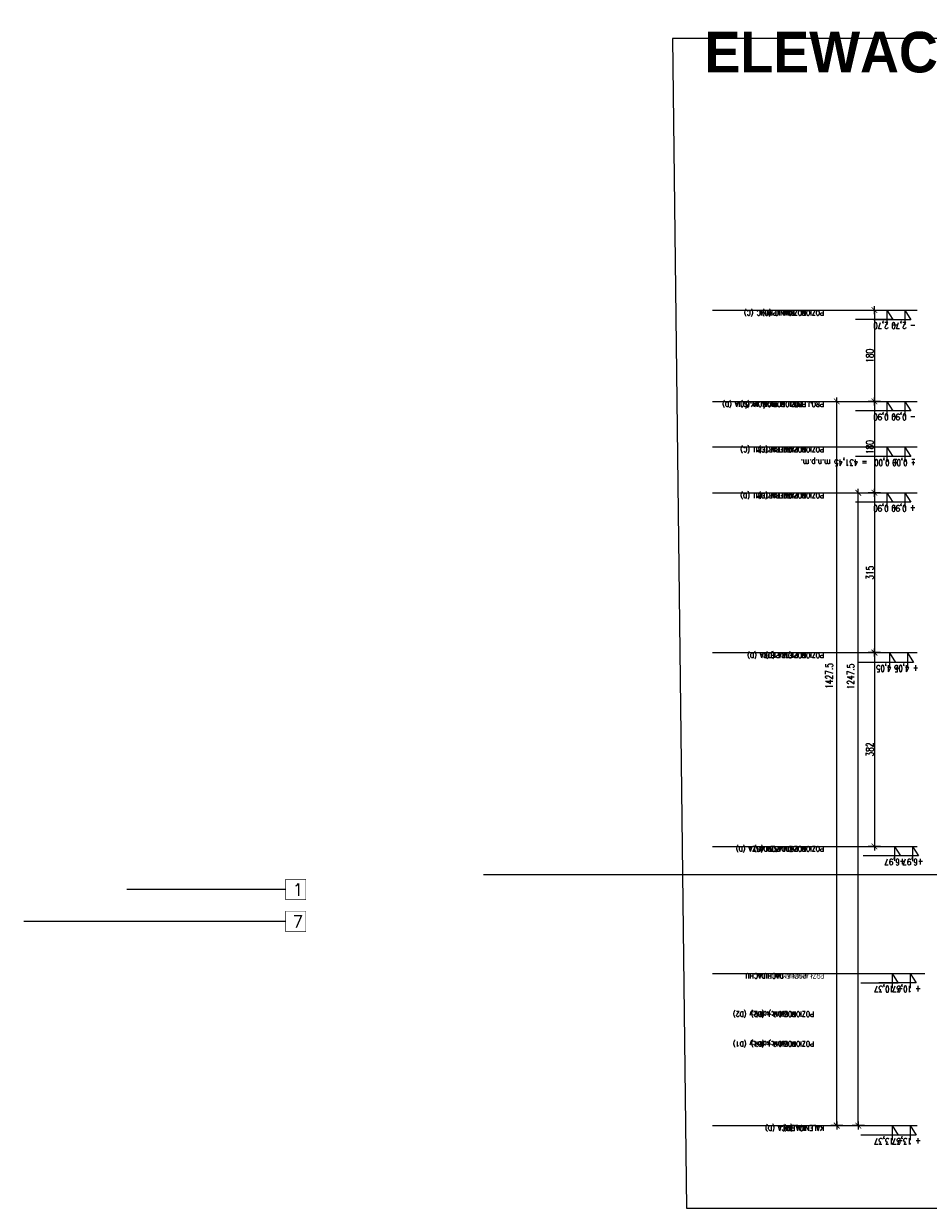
# Model space of a CAD drawing. Header units: millimetres. Extents: x 23192 to 177760, y -399809 to -79279.
# Tile 186 of 256: x 56117 to 57900, y -205278 to -202943. Entities that reach past the tile are written whole.
import ezdxf

# ---------------------------------------------------------------- set-up
doc = ezdxf.new("R2010")
doc.units = ezdxf.units.MM
doc.layers.get('0').update_dxf_attribs({"lineweight": 0})
for name, color, linetype, lineweight in [('!! 0_ Opis', 8, 'Continuous', 13), ('!! 1  WYDZIELENIE PPOŻ', 252, 'Continuous', 0), ('0-rzedne-blok', 62, 'Continuous', 13)]:
    doc.layers.add(name, color=color, linetype=linetype, lineweight=lineweight)
for name, color, linetype, lineweight, plot in [('!! 0_bloki rzędnych', 7, 'Continuous', 0, False), ('!! 0_ramki', 66, 'Continuous', 9, False), ('ND', 240, 'Continuous', 0, False)]:
    doc.layers.add(name, color=color, linetype=linetype, lineweight=lineweight, plot=plot)
doc.layers.add('!!_1  OPISY ELEWACJE', color=250, linetype='Continuous')
doc.styles.add('DEUTSCH', font='SIMPLEX8')
doc.styles.add('SIMPLEX', font='simplex.shx', dxfattribs={"width": 0.77})
doc.styles.add('STYLE10', font='arialbd.ttf')
doc.styles.add('TXT', font='simplex.shx')
doc.dimstyles.new('OL PB 100', dxfattribs={"dimscale": 4, "dimtxt": 3.5, "dimasz": 0.2, "dimexe": 10, "dimexo": 10, "dimgap": 0.5, "dimtad": 1, "dimdec": 1, "dimrnd": 0.5, "dimzin": 9, "dimdsep": 46, "dimtxsty": 'SIMPLEX', "dimblk": 'thick_MSz', "dimcen": 0.05, "dimdle": 8, "dimse1": 1, "dimse2": 1, "dimclrd": 256, "dimclre": 256, "dimclrt": 3, "dimadec": 1, "dimazin": 2, "dimtfac": 1, "dimtdec": 1, "dimtix": 1, "dimtofl": 0, "dimtmove": 2, "dimatfit": 3, "dimldrblk": 'thick_MSz', "dimfxl": 10, "dimfxlon": 1, "dimtolj": 1, "dimlwd": -1, "dimlwe": -1, "dimarcsym": 0})

# ---------------------------------------------------------------- blocks, each defined once
blk = doc.blocks.new('D_kota')
for p, q in [((8.7, 0), (8.7, 23)), ((-0.8, 15), (8.7, 15)), ((8.7, 0), (-0.8, 15))]:
    blk.add_line(p, q)
blk.add_lwpolyline([(-0.8, 15), (57.9, 15)])
at = {"style": 'DEUTSCH', "width": 0.8}
blk.add_attdef('POZ.ARCH', (7.3, 19.7), '', height=10, dxfattribs=at)
blk = doc.blocks.new('thick_MSz')
for p, q in [((-10, 0), (10, 0)), ((0, 15), (0, -15))]:
    blk.add_line(p, q)
at = {"const_width": 2, "elevation": 2}
blk.add_lwpolyline([(-7.1, -7.1), (7.1, 7.1)], dxfattribs=at)
blk = doc.blocks.new('*D3814')
at = {"layer": 'DEFPOINTS', "color": 0, "ltscale": 100, "transparency": 16777216}
for p in [(-7256.9, 8688.1), (-7256.9, 8610.3), (-6009.6, 8600.1)]:
    blk.add_point(p, dxfattribs=at)
at = {"layer": 'ND', "ltscale": 100, "transparency": 16777216}
blk.add_line((-6010.4, 8610.3), (-7256.1, 8610.3), dxfattribs=at)
at = {"layer": 'ND', "ltscale": 100, "transparency": 16777216, "xscale": 0.8, "yscale": 0.8, "zscale": 0.8}
for p, rotation in [((-7256.9, 8610.3), 180.0000000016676), ((-6009.6, 8610.3), 1.667526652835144e-09)]:
    blk.add_blockref('thick_MSz', p, dxfattribs=dict(at, rotation=rotation))
at = {"layer": 'ND', "color": 3, "ltscale": 100, "transparency": 16777216, "insert": (-6894.8, 8595.3), "char_height": 14, "attachment_point": 5, "rotation": 180, "style": 'SIMPLEX'}
blk.add_mtext('\\A1;1247.5', dxfattribs=at)
blk = doc.blocks.new('*D3815')
at = {"layer": 'DEFPOINTS', "color": 0, "ltscale": 100, "transparency": 16777216}
for p in [(-7436.9, 8703.8), (-7256.9, 8703.8), (-7256.9, 8642)]:
    blk.add_point(p, dxfattribs=at)
at = {"layer": 'ND', "ltscale": 100, "transparency": 16777216}
blk.add_line((-7436.1, 8642), (-7257.7, 8642), dxfattribs=at)
at = {"layer": 'ND', "ltscale": 100, "transparency": 16777216, "xscale": 0.8, "yscale": 0.8, "zscale": 0.8}
for p, rotation in [((-7436.9, 8642), 180.0000000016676), ((-7256.9, 8642), 1.667526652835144e-09)]:
    blk.add_blockref('thick_MSz', p, dxfattribs=dict(at, rotation=rotation))
at = {"layer": 'ND', "color": 3, "ltscale": 100, "transparency": 16777216, "insert": (-7346.9, 8633), "char_height": 14, "attachment_point": 5, "rotation": 180, "style": 'SIMPLEX'}
blk.add_mtext('\\A1;180', dxfattribs=at)
blk = doc.blocks.new('*D3816')
at = {"layer": 'DEFPOINTS', "color": 0, "ltscale": 100, "transparency": 16777216}
for p in [(-7256.9, 8703.8), (-6941.9, 8703.8), (-6941.9, 8642)]:
    blk.add_point(p, dxfattribs=at)
at = {"layer": 'ND', "ltscale": 100, "transparency": 16777216}
blk.add_line((-7256.1, 8642), (-6942.7, 8642), dxfattribs=at)
at = {"layer": 'ND', "ltscale": 100, "transparency": 16777216, "xscale": 0.8, "yscale": 0.8, "zscale": 0.8, "rotation": 180}
blk.add_blockref('thick_MSz', (-7256.9, 8642), dxfattribs=at)
at = {"layer": 'ND', "ltscale": 100, "transparency": 16777216, "xscale": 0.8, "yscale": 0.8, "zscale": 0.8}
blk.add_blockref('thick_MSz', (-6941.9, 8642), dxfattribs=at)
at = {"layer": 'ND', "color": 3, "ltscale": 100, "transparency": 16777216, "insert": (-7099.4, 8633), "char_height": 14, "attachment_point": 5, "rotation": 180, "style": 'SIMPLEX'}
blk.add_mtext('\\A1;315', dxfattribs=at)
blk = doc.blocks.new('*D3817')
at = {"layer": 'DEFPOINTS', "color": 0, "ltscale": 100, "transparency": 16777216}
for p in [(-6941.9, 8703.8), (-6559.9, 8703.8), (-6559.9, 8642)]:
    blk.add_point(p, dxfattribs=at)
at = {"layer": 'ND', "ltscale": 100, "transparency": 16777216}
blk.add_line((-6941.1, 8642), (-6560.7, 8642), dxfattribs=at)
at = {"layer": 'ND', "ltscale": 100, "transparency": 16777216, "xscale": 0.8, "yscale": 0.8, "zscale": 0.8, "rotation": 180}
blk.add_blockref('thick_MSz', (-6941.9, 8642), dxfattribs=at)
at = {"layer": 'ND', "ltscale": 100, "transparency": 16777216, "xscale": 0.8, "yscale": 0.8, "zscale": 0.8}
blk.add_blockref('thick_MSz', (-6559.9, 8642), dxfattribs=at)
at = {"layer": 'ND', "color": 3, "ltscale": 100, "transparency": 16777216, "insert": (-6750.9, 8633), "char_height": 14, "attachment_point": 5, "rotation": 180, "style": 'SIMPLEX'}
blk.add_mtext('\\A1;382', dxfattribs=at)
blk = doc.blocks.new('*D3818')
at = {"layer": 'DEFPOINTS', "color": 0, "ltscale": 100, "transparency": 16777216}
for p in [(-7616.9, 8679.3), (-7436.9, 8679.3), (-7436.9, 8642)]:
    blk.add_point(p, dxfattribs=at)
at = {"layer": 'ND', "ltscale": 100, "transparency": 16777216}
blk.add_line((-7616.1, 8642), (-7437.7, 8642), dxfattribs=at)
at = {"layer": 'ND', "ltscale": 100, "transparency": 16777216, "xscale": 0.8, "yscale": 0.8, "zscale": 0.8}
for p, rotation in [((-7616.9, 8642), 180.0000000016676), ((-7436.9, 8642), 1.667526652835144e-09)]:
    blk.add_blockref('thick_MSz', p, dxfattribs=dict(at, rotation=rotation))
at = {"layer": 'ND', "color": 3, "ltscale": 100, "transparency": 16777216, "insert": (-7526.9, 8633), "char_height": 14, "attachment_point": 5, "rotation": 180, "style": 'SIMPLEX'}
blk.add_mtext('\\A1;180', dxfattribs=at)
blk = doc.blocks.new('*D3819')
at = {"layer": 'DEFPOINTS', "color": 0, "ltscale": 100, "transparency": 16777216}
for p in [(-7436.9, 8688.1), (-7436.9, 8567.8), (-6009.6, 8557.6)]:
    blk.add_point(p, dxfattribs=at)
at = {"layer": 'ND', "ltscale": 100, "transparency": 16777216}
blk.add_line((-6010.4, 8567.8), (-7436.1, 8567.8), dxfattribs=at)
at = {"layer": 'ND', "ltscale": 100, "transparency": 16777216, "xscale": 0.8, "yscale": 0.8, "zscale": 0.8}
for p, rotation in [((-7436.9, 8567.8), 180.0000000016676), ((-6009.6, 8567.8), 1.667526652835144e-09)]:
    blk.add_blockref('thick_MSz', p, dxfattribs=dict(at, rotation=rotation))
at = {"layer": 'ND', "color": 3, "ltscale": 100, "transparency": 16777216, "insert": (-6895.9, 8552.8), "char_height": 14, "attachment_point": 5, "rotation": 180, "style": 'SIMPLEX'}
blk.add_mtext('\\A1;1427.5', dxfattribs=at)
blk = doc.blocks.new('rzędne elewacje')
at = {"layer": '0-rzedne-blok'}
for p, q in [((45186.1, -202764.8), (45186.1, -202618)), ((45366.1, -202764.8), (45366.1, -202618)), ((45546.1, -202764.8), (45546.1, -202618)), ((45861.1, -202764.8), (45861.1, -202618)), ((46243.1, -202764.8), (46243.1, -202618)), ((46493.6, -202764.8), (46493.6, -202618)), ((46793.4, -202764.8), (46793.4, -202618)), ((45186.1, -203021.7), (45186.1, -202819.8)), ((45366.1, -203021.7), (45366.1, -202819.8)), ((45546.1, -203021.7), (45546.1, -202819.8)), ((45861.1, -203021.7), (45861.1, -202819.8)), ((46243.1, -203021.7), (46243.1, -202819.8)), ((46493.6, -203021.7), (46493.6, -202819.8)), ((46793.4, -203021.7), (46793.4, -202819.8))]:
    blk.add_line(p, q, dxfattribs=at)
for points in [[(45456.1, -202618), (45456.1, -202764.8)], [(46493.6, -202764.8), (46493.6, -202618)], [(45456.1, -202819.8), (45456.1, -203021.7)], [(46493.6, -203021.7), (46493.6, -202819.8)]]:
    blk.add_lwpolyline(points, dxfattribs=at)
ref = blk.add_blockref('D_kota', (46243.1, -202652.1), dxfattribs=dict(at, xscale=1.250000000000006, yscale=1.250000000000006, zscale=1.250000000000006, rotation=270))
ref.add_attrib('POZ.ARCH', '+6,97', (46267.7, -202641.3), dxfattribs={"layer": '0', "height": 12.5, "rotation": 270, "style": 'DEUTSCH', "width": 0.8})
ref = blk.add_blockref('D_kota', (45186.1, -202667.3), dxfattribs=dict(at, xscale=1.250000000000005, yscale=1.250000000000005, zscale=1.250000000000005, rotation=270))
ref.add_attrib('POZ.ARCH', '- 2,70  ', (45210.7, -202656.5), dxfattribs={"layer": '0', "height": 12.5, "rotation": 270, "style": 'DEUTSCH', "width": 0.8})
ref = blk.add_blockref('D_kota', (45366.1, -202667.3), dxfattribs=dict(at, xscale=1.250000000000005, yscale=1.250000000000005, zscale=1.250000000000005, rotation=270))
ref.add_attrib('POZ.ARCH', '- 0,90  ', (45390.7, -202656.5), dxfattribs={"layer": '0', "height": 12.5, "rotation": 270, "style": 'DEUTSCH', "width": 0.8})
ref = blk.add_blockref('D_kota', (45456.1, -202667.3), dxfattribs=dict(at, xscale=1.250000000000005, yscale=1.250000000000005, zscale=1.250000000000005, rotation=270))
ref.add_attrib('POZ.ARCH', '%%p 0,00  = 431,45 m.n.p.m.', (45480.7, -202656.5), dxfattribs={"layer": '0', "height": 12.5, "rotation": 270, "style": 'DEUTSCH', "width": 0.8})
ref = blk.add_blockref('D_kota', (45546.1, -202667.3), dxfattribs=dict(at, xscale=1.250000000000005, yscale=1.250000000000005, zscale=1.250000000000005, rotation=270))
ref.add_attrib('POZ.ARCH', '+ 0,90  ', (45570.7, -202656.5), dxfattribs={"layer": '0', "height": 12.5, "rotation": 270, "style": 'DEUTSCH', "width": 0.8})
ref = blk.add_blockref('D_kota', (45861.6, -202661.9), dxfattribs=dict(at, xscale=1.250000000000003, yscale=1.250000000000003, zscale=1.250000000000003, rotation=269.9999999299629))
ref.add_attrib('POZ.ARCH', '+ 4,05', (45886.2, -202651.1), dxfattribs={"layer": '0', "height": 12.5, "rotation": 270, "style": 'DEUTSCH', "width": 0.8})
ref = blk.add_blockref('D_kota', (46493.6, -202656.9), dxfattribs=dict(at, xscale=1.250000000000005, yscale=1.250000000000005, zscale=1.250000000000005, rotation=270))
ref.add_attrib('POZ.ARCH', '+ 10,37', (46518.2, -202646.1), dxfattribs={"layer": '0', "height": 12.5, "rotation": 270, "style": 'DEUTSCH', "width": 0.8})
ref = blk.add_blockref('D_kota', (46793.4, -202656.9), dxfattribs=dict(at, xscale=1.250000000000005, yscale=1.250000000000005, zscale=1.250000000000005, rotation=270))
ref.add_attrib('POZ.ARCH', '+ 13,37', (46818, -202646.1), dxfattribs={"layer": '0', "height": 12.5, "rotation": 270, "style": 'DEUTSCH', "width": 0.8})
at = {"layer": '0-rzedne-blok', "style": 'SIMPLEX', "width": 0.77}
for s, p in [('POZIOM  PIWNIC (C)', (45186.7, -202837.1)), ('PROJ. POZIOM WYJŚCIA (D)', (45366.7, -202837.1)), ('POZIOM PARTERU (C)', (45456.1, -202837.1)), ('POZIOM PARTERU (D)', (45546.7, -202837.1)), ('POZIOM PIĘTRA (D)', (45861.7, -202837.1)), ('POZIOM PODDASZA (D)', (46243.1, -202837.1)), ('PRZŁAMANIE DACHU', (46493.6, -202837.1)), ('KALENICA (D)', (46793.4, -202837.1)), ('POZIOM kalnicy (D2)', (46568.8, -202856.7, 0)), ('POZIOM kalnicy (D1)', (46627.4, -202856.7, 0))]:
    blk.add_text(s, height=10, rotation=270, dxfattribs=at).set_placement(p)
blk = doc.blocks.new('BLOK POZIOMY SALA GIMNASTYCZNA')
for p, q in [((-7616.85, 8430.57), (-7616.85, 8688.11)), ((-7436.85, 8430.57), (-7436.85, 8688.11)), ((-7256.85, 8430.57), (-7256.85, 8688.11)), ((-6941.85, 8430.57), (-6941.85, 8688.11)), ((-6559.85, 8401.77), (-6559.85, 8659.32)), ((-6309.42, 8401.77), (-6309.42, 8659.32)), ((-6009.57, 8401.77), (-6009.57, 8659.32))]:
    blk.add_line(p, q)
for points in [[(-6309.42, 8401.77), (-6309.42, 8741.67)], [(-7346.85, 8712.69), (-7346.85, 8429.66)]]:
    blk.add_lwpolyline(points)
at = {"layer": '0-rzedne-blok'}
ref = blk.add_blockref('D_kota', (-6559.85, 8727.86), dxfattribs=dict(at, xscale=1.250000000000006, yscale=1.250000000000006, zscale=1.250000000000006, rotation=270))
ref.add_attrib('POZ.ARCH', '+6,97', (-6535.27, 8738.69), dxfattribs={"layer": '0', "height": 12.5, "rotation": 270, "style": 'DEUTSCH', "width": 0.8})
ref = blk.add_blockref('D_kota', (-6309.42, 8723.05), dxfattribs=dict(at, xscale=1.250000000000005, yscale=1.250000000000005, zscale=1.250000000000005, rotation=270))
ref.add_attrib('POZ.ARCH', '+ 10,37', (-6284.84, 8733.88), dxfattribs={"layer": '0', "height": 12.5, "rotation": 270, "style": 'DEUTSCH', "width": 0.8})
ref = blk.add_blockref('D_kota', (-6009.57, 8723.05), dxfattribs=dict(at, xscale=1.250000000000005, yscale=1.250000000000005, zscale=1.250000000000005, rotation=270))
ref.add_attrib('POZ.ARCH', '+ 13,37', (-5984.99, 8733.88), dxfattribs={"layer": '0', "height": 12.5, "rotation": 270, "style": 'DEUTSCH', "width": 0.8})
ref = blk.add_blockref('D_kota', (-7616.85, 8712.69), dxfattribs=dict(at, xscale=1.250000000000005, yscale=1.250000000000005, zscale=1.250000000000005, rotation=270))
ref.add_attrib('POZ.ARCH', '- 2,70  ', (-7592.27, 8723.52), dxfattribs={"layer": '0', "height": 12.5, "rotation": 270, "style": 'DEUTSCH', "width": 0.8})
ref = blk.add_blockref('D_kota', (-7436.85, 8712.69), dxfattribs=dict(at, xscale=1.250000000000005, yscale=1.250000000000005, zscale=1.250000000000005, rotation=270))
ref.add_attrib('POZ.ARCH', '- 0,90  ', (-7412.27, 8723.52), dxfattribs={"layer": '0', "height": 12.5, "rotation": 270, "style": 'DEUTSCH', "width": 0.8})
ref = blk.add_blockref('D_kota', (-7346.85, 8712.69), dxfattribs=dict(at, xscale=1.250000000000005, yscale=1.250000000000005, zscale=1.250000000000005, rotation=270))
ref.add_attrib('POZ.ARCH', '%%p 0,00  ', (-7322.27, 8723.52), dxfattribs={"layer": '0', "height": 12.5, "rotation": 270, "style": 'DEUTSCH', "width": 0.8})
ref = blk.add_blockref('D_kota', (-7256.85, 8712.69), dxfattribs=dict(at, xscale=1.250000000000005, yscale=1.250000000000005, zscale=1.250000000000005, rotation=270))
ref.add_attrib('POZ.ARCH', '+ 0,90  ', (-7232.27, 8723.52), dxfattribs={"layer": '0', "height": 12.5, "rotation": 270, "style": 'DEUTSCH', "width": 0.8})
ref = blk.add_blockref('D_kota', (-6941.38, 8718.1), dxfattribs=dict(at, xscale=1.250000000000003, yscale=1.250000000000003, zscale=1.250000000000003, rotation=269.9999999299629))
ref.add_attrib('POZ.ARCH', '+ 4,05', (-6916.8, 8728.93), dxfattribs={"layer": '0', "height": 12.5, "rotation": 270, "style": 'DEUTSCH', "width": 0.8})
at = {"style": 'SIMPLEX', "width": 0.77}
for s, p in [('POZIOM  PIWNIC (C)', (-7616.31, 8542.85)), ('PROJ. POZIOM WYJŚCIA (D)', (-7436.31, 8542.85)), ('POZIOM PARTERU (C)', (-7346.85, 8542.85)), ('POZIOM PARTERU (D)', (-7256.31, 8542.85)), ('POZIOM PIĘTRA (D)', (-6941.31, 8542.85)), ('POZIOM PODDASZA (D)', (-6559.85, 8542.85)), ('PRZŁAMANIE DACHU', (-6309.42, 8542.85)), ('KALENICA (D)', (-6009.57, 8542.85)), ('POZIOM kalnicy (D2)', (-6234.21, 8523.33, -0.04)), ('POZIOM kalnicy (D1)', (-6175.6, 8523.33, -0.04))]:
    blk.add_text(s, height=10, rotation=270, dxfattribs=at).set_placement(p)
at = {"layer": 'ND', "ltscale": 100}
for base, p1, p2, picture, middle in [((-7256.85, 8641.97), (-7436.85, 8703.84), (-7256.85, 8703.84), '*D3815', (-7346.85, 8632.97)), ((-7436.85, 8641.97), (-7616.85, 8679.26), (-7436.85, 8679.26), '*D3818', (-7526.85, 8632.97))]:
    dim = blk.add_linear_dim(base=base, p1=p1, p2=p2, angle=0, dimstyle='OL PB 100', dxfattribs=at)
    dim.commit()
    dim.dimension.update_dxf_attribs({"geometry": picture, "text_midpoint": middle})
for base, p1, p2, picture, middle in [((-7436.85, 8567.75), (-6009.57, 8557.61), (-7436.85, 8688.11), '*D3819', (-6895.9, 8552.8)), ((-7256.85, 8610.27), (-6009.57, 8600.13), (-7256.85, 8688.11), '*D3814', (-6894.77, 8595.31))]:
    dim = blk.add_linear_dim(base=base, p1=p1, p2=p2, angle=0, dimstyle='OL PB 100', dxfattribs=at)
    dim.commit()
    dim.dimension.update_dxf_attribs({"geometry": picture, "text_midpoint": middle, "dimtype": 160})
for base, p1, p2, picture, middle in [((-6941.85, 8641.97), (-7256.85, 8703.84), (-6941.85, 8703.84), '*D3816', (-7099.35, 8632.97)), ((-6559.85, 8641.97), (-6941.85, 8703.84), (-6559.85, 8703.84), '*D3817', (-6750.85, 8632.97))]:
    dim = blk.add_linear_dim(base=base, p1=p1, p2=p2, dimstyle='OL PB 100', dxfattribs=at)
    dim.commit()
    dim.dimension.update_dxf_attribs({"geometry": picture, "text_midpoint": middle})

msp = doc.modelspace()

# ---------------------------------------------------------------- linework, layer by layer
at = {"layer": '!! 0_ramki'}
msp.add_lwpolyline([(57423.43585, -205278.37862), (64626.72452, -205278.37862), (64599.09384, -202972.5386), (57395.80517, -202972.5386)], close=True, dxfattribs=at)
at = {"layer": '!! 1  WYDZIELENIE PPOŻ'}
msp.add_lwpolyline([(59090.59686, -204620.86029), (57023.31395, -204620.86029)], dxfattribs=at)
at = {"layer": '!!_1  OPISY ELEWACJE', "const_width": 1.2}
for points in [[(56633.15142, -204670.27223), (56633.15142, -204629.72744), (56672.86576, -204629.72744), (56672.86576, -204670.27223)], [(56633.15142, -204670.27223), (56633.15142, -204629.72744), (56672.86576, -204629.72744), (56672.86576, -204670.27223)], [(56633.15142, -204733.20443), (56633.15142, -204692.65964), (56672.86576, -204692.65964), (56672.86576, -204733.20443)], [(56633.15142, -204733.20443), (56633.15142, -204692.65964), (56672.86576, -204692.65964), (56672.86576, -204733.20443)]]:
    msp.add_lwpolyline(points, close=True, dxfattribs=at)
at = {"layer": '!!_1  OPISY ELEWACJE'}
for points in [[(56633.15142, -204649.99983), (56320.21568, -204649.99983)], [(56633.15142, -204712.93203), (56116.54332, -204712.93203)]]:
    msp.add_lwpolyline(points, dxfattribs=at)

# ---------------------------------------------------------------- block references
at = {"layer": '!! 0_bloki rzędnych', "rotation": 270}
msp.add_blockref('BLOK POZIOMY SALA GIMNASTYCZNA', (49151.85183, -211124.96165), dxfattribs=at)
at = {"layer": '!! 1  WYDZIELENIE PPOŻ', "rotation": 270}
msp.add_blockref('rzędne elewacje', (260496.34295, -158321.96384), dxfattribs=at)

# ---------------------------------------------------------------- texts
at = {"layer": '!! 0_ Opis', "style": 'STYLE10', "width": 0.95}
msp.add_text('ELEWACJA POŁUDNIOWA AB', height=80, dxfattribs=at).set_placement((57458.92604, -203039.53698))
at = {"layer": '!!_1  OPISY ELEWACJE', "char_height": 24, "attachment_point": 1, "style": 'TXT'}
for s, insert in [('1', (56646.85334, -204638.39606)), ('7', (56646.85334, -204701.32826))]:
    msp.add_mtext_dynamic_manual_height_columns(s, width=40.5447886, gutter_width=90, heights=[0], dxfattribs=dict(at, insert=insert))

doc.saveas('drawing.dxf')
